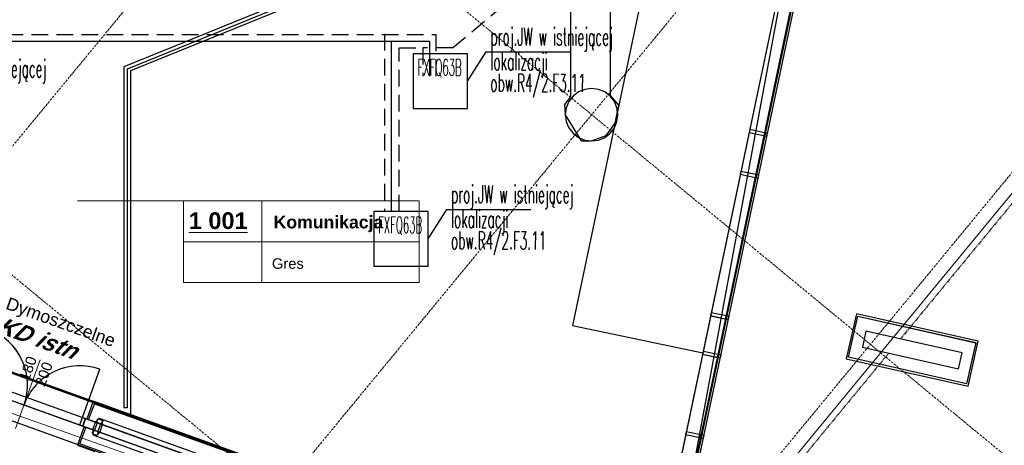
# Model space of a CAD drawing. Header units: millimetres. Extents: x -8642 to 28269, y -6609 to 3701.
# Tile 197 of 256: x 7353 to 8852, y -3266 to -2618. Entities that reach past the tile are written whole.
import ezdxf
from ezdxf.enums import TextEntityAlignment as Align

# ---------------------------------------------------------------- set-up
doc = ezdxf.new("R2010")
doc.units = ezdxf.units.MM
doc.header["$LTSCALE"] = 1000
doc.header["$MEASUREMENT"] = 0
for name, pattern in [('DASHED', [19.05, 12.7, -6.35]), ('rzut 1 pietra$0$ArchiTECH.PC 2. Line Type', [0.0025, 0.0015, -0.001]), ('rzut 1 pietra$0$ArchiTECH.PC 5. Line Type', [0.0053, 0.003, -0.001, 0.0003, -0.001]), ('rzut 1 pietra$0$ArchiTECH.PC Solid Line Type', [0]), ('SUFIT_1 PIETRO$0$ArchiTECH.PC 2. Line Type', [0.0025, 0.0015, -0.001]), ('SUFIT_1 PIETRO$0$ArchiTECH.PC Solid Line Type', [0])]:
    doc.linetypes.add(name, pattern=pattern)
doc.layers.get('0').update_dxf_attribs({"lineweight": 25})
for name, color, linetype, lineweight in [('_Etap_2_klimatyzator_w starej_lokalizacji', 1, 'Continuous', 30), ('_Etap_2_opis', 7, 'Continuous', 30), ('_Etapy_opis', 7, 'Continuous', 18), ('IS_ARCH', 254, 'Continuous', 18), ('IS_FREON_GAZ', 254, 'DASHED', 30), ('IS_HC_FREON_CIECZ', 254, 'Continuous', 30)]:
    doc.layers.add(name, color=color, linetype=linetype, lineweight=lineweight)
for name, color, linetype in [('IS_WK_KAN_SKROPLINY', 254, 'DASHED'), ('SUFIT_1 PIETRO$0$ELEM KONSTRUKCJI - inwent', 254, 'Continuous'), ('SUFIT_1 PIETRO$0$INWENTARYZACJA', 254, 'Continuous'), ('SUFIT_1 PIETRO$0$Kalka 1', 254, 'Continuous'), ('SUFIT_1 PIETRO$0$TYP SUFITÓW_NOWYCH', 254, 'Continuous')]:
    doc.layers.add(name, color=color, linetype=linetype)
doc.styles.add('romans1', font='simplex.shx', dxfattribs={"width": 0.8})
doc.styles.add('rzut 1 pietra$0$ArchiTECHStyle1', font='arial.ttf', dxfattribs={"height": 0.16})
doc.styles.add('rzut 1 pietra$0$ArchiTECHStyle3', font='arialbd.ttf', dxfattribs={"height": 0.192})
doc.styles.add('rzut 1 pietra$0$ArchiTECHStyle4', font='arialbi.ttf', dxfattribs={"oblique": 15, "height": 0.256})

# ---------------------------------------------------------------- blocks, each defined once
blk = doc.blocks.new('jw_FXFQ63B')
blk.add_lwpolyline([(0, 0), (83, 0), (83, 83), (0, 83)], close=True)
at = {"color": 7, "style": 'romans1', "width": 0.45}
blk.add_text('FXFQ63B', height=25, rotation=359.9189, dxfattribs=at).set_placement((6.8, 50))

msp = doc.modelspace()

# ---------------------------------------------------------------- linework, layer by layer
at = {"layer": '_Etap_2_opis'}
for p, q in [((8035.2, -2711.6), (8063.6, -2666.8)), ((8063.6, -2666.8), (8191.5, -2666.8)), ((7975.2, -2951.6), (8003.6, -2906.8)), ((8003.6, -2906.8), (8131.5, -2906.8))]:
    msp.add_line(p, q, dxfattribs=at)
at = {"layer": '_Etapy_opis', "color": 1}
msp.add_lwpolyline([(6460.5, -2841.2), (7540.5, -1472.1), (7540.5, 604.5), (11528.6, 604.5), (11528.6, -459), (8943.7, -3729.7)], close=True, dxfattribs=at)
at = {"layer": '_Etapy_opis', "color": 5}
msp.add_lwpolyline([(3477.8, -3961.2), (3141.9, -3007), (5530.3, -3007), (5741.1, -2653.1), (9611.1, -4017.9), (7982.1, -5987.2), (4191, -5987.2), (4191.2, -3961.2)], close=True, dxfattribs=at)
at = {"layer": 'IS_ARCH', "linetype": 'rzut 1 pietra$0$ArchiTECH.PC 5. Line Type'}
for p, q in [((10526.7, 1052.7), (5662, -4848.8)), ((11029.1, 640.3), (6163.6, -5262.2)), ((11454.1, 291.3), (6873.9, -5265.2)), ((7298.1, -1999.3), (9448.1, -3771.5)), ((6821.1, -2578), (8971.1, -4350.3))]:
    msp.add_line(p, q, dxfattribs=at)
at = {"layer": 'IS_ARCH', "linetype": 'rzut 1 pietra$0$ArchiTECH.PC Solid Line Type'}
for p, q in [((11289.4, 60), (8343.3, -3514.1)), ((8564.6, -2310), (8315.7, -3494.3)), ((8587, -2314.7), (8338.1, -3499)), ((8588.4, -2315), (8339.5, -3499.3)), ((8590.9, -2317.5), (8342.4, -3499.9)), ((8178.1, -2429.2), (7521.7, -2695.8)), ((8324.5, -2466.9), (8194.9, -3083.5)), ((8522.8, -2508.6), (8393.3, -3125.1)), ((7834.5, -2558.5), (7511.7, -2689.6)), ((7836.4, -2563.2), (7516.7, -2693)), ((7838.1, -2567.3), (7521.7, -2695.8)), ((7511.7, -2689.6), (7511.7, -3208.9)), ((7516.7, -2693), (7516.7, -3208.9)), ((7521.7, -2695.8), (7521.7, -3219)), ((7521.7, -2695.8), (7521.7, -3219)), ((8203.9, -2727.9), (8195.7, -2734.2)), ((8213.6, -2723.9), (8203.9, -2727.9)), ((8223.9, -2722.5), (8213.6, -2723.9)), ((8234.3, -2723.9), (8223.9, -2722.5)), ((8243.9, -2727.9), (8234.3, -2723.9)), ((8252.2, -2734.2), (8243.9, -2727.9)), ((8189.3, -2742.5), (8185.3, -2752.2)), ((8195.7, -2734.2), (8189.3, -2742.5)), ((8258.6, -2742.5), (8252.2, -2734.2)), ((8262.6, -2752.2), (8258.6, -2742.5)), ((8185.3, -2752.2), (8183.9, -2762.5)), ((8263.9, -2762.5), (8262.6, -2752.2)), ((8183.9, -2762.5), (8185.3, -2772.9)), ((8185.3, -2772.9), (8189.3, -2782.5)), ((8258.6, -2782.5), (8262.6, -2772.9)), ((8262.6, -2772.9), (8263.9, -2762.5)), ((8189.3, -2782.5), (8195.7, -2790.8)), ((8252.2, -2790.8), (8258.6, -2782.5)), ((8464.8, -2784.8), (8463.8, -2789.7)), ((8464.8, -2784.8), (8487.2, -2789.5)), ((8195.7, -2790.8), (8203.9, -2797.2)), ((8203.9, -2797.2), (8213.6, -2801.2)), ((8213.6, -2801.2), (8223.9, -2802.5)), ((8223.9, -2802.5), (8234.3, -2801.2)), ((8234.3, -2801.2), (8243.9, -2797.2)), ((8243.9, -2797.2), (8252.2, -2790.8)), ((8463.8, -2789.7), (8486.1, -2794.4)), ((8487.2, -2789.5), (8486.1, -2794.4)), ((8488.6, -2789.8), (8487.6, -2794.7)), ((8487.6, -2794.7), (8490.5, -2795.3)), ((8488.6, -2789.8), (8491.5, -2790.4)), ((8491.5, -2790.4), (8490.5, -2795.3)), ((8451.4, -2848.4), (8450.4, -2853.3)), ((8451.4, -2848.4), (8473.8, -2853.1)), ((6523.3, -2860.6), (8343.3, -3514.1)), ((8450.4, -2853.3), (8472.8, -2858)), ((8473.8, -2853.1), (8472.8, -2858)), ((8475.2, -2853.4), (8474.2, -2858.3)), ((8474.2, -2858.3), (8477.1, -2858.9)), ((8475.2, -2853.4), (8478.2, -2854)), ((8478.2, -2854), (8477.1, -2858.9)), ((7602.6, -2894), (7441.1, -2894)), ((7602.6, -2894), (7961.4, -2894)), ((7602.6, -2894), (7602.6, -3017.9)), ((7721.9, -2894), (7721.9, -3017.9)), ((7961.4, -2894), (7961.4, -3017.9)), ((6477.1, -2918.4), (7713.2, -3362.2)), ((7602.6, -2956), (7961.4, -2956)), ((7602.6, -3017.9), (7961.4, -3017.9)), ((8406.2, -3063.7), (8405.2, -3068.6)), ((8405.2, -3068.6), (8427.5, -3073.3)), ((8406.2, -3063.7), (8428.6, -3068.4)), ((8428.6, -3068.4), (8427.5, -3073.3)), ((8430, -3068.7), (8429, -3073.6)), ((8430, -3068.7), (8432.9, -3069.3)), ((8432.9, -3069.3), (8431.9, -3074.2)), ((8627.1, -3065.9), (8611.8, -3134.2)), ((8615.3, -3131.9), (8629.4, -3069.4)), ((8812.5, -3107.5), (8627.1, -3065.9)), ((8629.4, -3069.4), (8808.9, -3109.7)), ((8194.9, -3083.5), (8393.3, -3125.1)), ((8429, -3073.6), (8431.9, -3074.2)), ((8641.7, -3092.2), (8636.2, -3116.6)), ((8788.1, -3125), (8641.7, -3092.2)), ((8636.2, -3116.6), (8782.6, -3149.4)), ((8808.9, -3109.7), (8794.9, -3172.2)), ((8797.2, -3175.8), (8812.5, -3107.5)), ((7271.7, -3129.3), (7521.7, -3219)), ((8393.8, -3122.5), (8392.8, -3127.4)), ((8392.8, -3127.4), (8415.2, -3132)), ((8393.8, -3122.5), (8416.2, -3127.2)), ((8416.2, -3127.2), (8415.2, -3132)), ((8417.7, -3127.5), (8416.6, -3132.4)), ((8416.6, -3132.4), (8419.6, -3133)), ((8417.7, -3127.5), (8420.6, -3128.1)), ((8420.6, -3128.1), (8419.6, -3133)), ((8794.9, -3172.2), (8615.3, -3131.9)), ((8782.6, -3149.4), (8788.1, -3125)), ((7346.9, -3240.3), (7384.4, -3135.8)), ((8611.8, -3134.2), (8797.2, -3175.8)), ((7274.4, -3161.1), (7453.2, -3225.3)), ((7444.5, -3234.9), (7474.9, -3150.2)), ((7270.3, -3172.4), (7449.2, -3236.6)), ((7465.1, -3198.7), (7455.3, -3226.3)), ((7458.1, -3227.3), (7466.9, -3202.6)), ((8313.4, -3503.3), (7465.1, -3198.7)), ((7465.1, -3198.7), (8313.4, -3503.3)), ((7466.9, -3202.6), (8312.4, -3506.1)), ((7466.9, -3202.6), (8312.4, -3506.1)), ((7516.7, -3208.9), (7511.7, -3208.9)), ((7450.9, -3238.3), (7441, -3265.8)), ((7453.2, -3225.3), (7449.2, -3236.6)), ((7449.2, -3236.6), (7450.9, -3231.9)), ((7449.2, -3236.6), (8267.3, -3530.3)), ((7450.9, -3231.9), (7453.2, -3225.3)), ((7453.7, -3239.3), (7450.9, -3238.3)), ((8271.4, -3519.1), (7453.2, -3225.3)), ((7455.3, -3226.3), (7458.1, -3227.3)), ((7460, -3227.7), (7723.7, -3322.4)), ((7468.7, -3229.6), (7463.9, -3243)), ((7471.5, -3230.6), (7466.7, -3244)), ((7468.7, -3229.6), (7470, -3229.7)), ((7471.5, -3225.7), (7470, -3229.7)), ((7471.8, -3225.9), (7470.4, -3229.9)), ((7470.4, -3229.8), (7470.8, -3230)), ((7470.4, -3229.9), (7471.5, -3230.6)), ((7472.2, -3226), (7470.8, -3230)), ((7471.5, -3225.7), (7471.8, -3225.9)), ((7476.6, -3232.5), (7471.8, -3245.9)), ((7472.7, -3225.8), (7478.8, -3227.9)), ((7472.9, -3225.4), (7478.9, -3227.5)), ((7473.9, -3224.7), (7473.5, -3225.6)), ((7473.9, -3224.7), (7728.8, -3316.2)), ((7473.9, -3224.7), (7478.6, -3226.4)), ((7479.4, -3233.5), (7474.6, -3246.9)), ((7476.6, -3232.5), (7477.9, -3232.6)), ((7479, -3228.4), (7477.6, -3232.4)), ((7477.6, -3232.4), (7478, -3232.5)), ((7479.4, -3228.6), (7477.9, -3232.6)), ((7478.6, -3226.4), (7478.2, -3227.3)), ((7479.7, -3228.7), (7478.3, -3232.7)), ((7478.3, -3232.7), (7479.4, -3233.5)), ((7479.4, -3228.6), (7479.7, -3228.7)), ((7444.9, -3264), (7453.7, -3239.3)), ((7456, -3239), (7715.6, -3332.2)), ((7465, -3243.8), (7463.6, -3247.8)), ((7463.6, -3247.8), (7463.9, -3247.9)), ((7463.9, -3243), (7465, -3243.8)), ((7465.4, -3243.9), (7463.9, -3247.9)), ((7465.7, -3244.1), (7464.3, -3248)), ((7464.4, -3248.9), (7470.4, -3251.1)), ((7464.5, -3248.5), (7470.6, -3250.7)), ((7465.1, -3249.2), (7464.7, -3250.1)), ((7464.7, -3250.1), (7719.8, -3341.7)), ((7464.7, -3250.1), (7469.4, -3251.8)), ((7465.4, -3243.9), (7465.7, -3244.1)), ((7465.4, -3243.9), (7466.7, -3244)), ((7465.4, -3243.9), (7465.4, -3243.9)), ((7469.8, -3250.8), (7469.4, -3251.8)), ((7472.5, -3246.5), (7471.1, -3250.5)), ((7472.9, -3246.6), (7471.5, -3250.6)), ((7471.5, -3250.6), (7471.8, -3250.7)), ((7471.8, -3245.9), (7472.9, -3246.6)), ((7473.3, -3246.7), (7471.8, -3250.7)), ((7472.5, -3246.5), (7472.9, -3246.6)), ((7472.9, -3246.6), (7472.9, -3246.6)), ((7473.3, -3246.7), (7474.6, -3246.9)), ((8368.1, -3244.8), (8367.1, -3249.7)), ((8367.1, -3249.7), (8389.5, -3254.4)), ((8368.1, -3244.8), (8390.5, -3249.5)), ((8390.5, -3249.5), (8389.5, -3254.4)), ((8391.9, -3249.8), (8390.9, -3254.7)), ((8391.9, -3249.8), (8394.9, -3250.4)), ((8394.9, -3250.4), (8393.9, -3255.3)), ((7441, -3265.8), (7467.6, -3275.3)), ((7713.4, -3360.4), (7444.9, -3264)), ((8390.9, -3254.7), (8393.9, -3255.3))]:
    msp.add_line(p, q, dxfattribs=at)
at = {"layer": 'IS_ARCH', "linetype": 'rzut 1 pietra$0$ArchiTECH.PC 2. Line Type'}
for p, q in [((9027.4, -2699.8), (8694.3, -3104)), ((8676.4, -3125.6), (8338.1, -3536.1))]:
    msp.add_line(p, q, dxfattribs=at)
at = {"layer": 'IS_ARCH', "linetype": 'rzut 1 pietra$0$ArchiTECH.PC Solid Line Type'}
for centre, start, end in [((7275, -3174.1), 340.2528, 70.2528), ((7444.5, -3234.9), 70.2528, 160.2528)]:
    msp.add_arc(centre, 90, start, end, dxfattribs=at)
at = {"layer": 'IS_FREON_GAZ', "ltscale": 0.002}
for points in [[(7142.6, -2640.7), (7987, -2640.7), (7987, -2703.7)], [(7908.7, -2639.5), (7908.7, -2910.1)]]:
    msp.add_lwpolyline(points, dxfattribs=at)
at = {"layer": 'IS_HC_FREON_CIECZ', "ltscale": 0.002}
for points in [[(7132.6, -2650.7), (7977, -2650.7), (7977, -2703.7)], [(7918.7, -2650.7), (7918.7, -2910.1)]]:
    msp.add_lwpolyline(points, dxfattribs=at)
at = {"layer": 'IS_WK_KAN_SKROPLINY', "lineweight": 30, "ltscale": 0.002}
for points in [[(8012.2, -2660.7), (8257.4, -2456.1)], [(7930.7, -2910.1), (7930.7, -2660.7)], [(7930.7, -2660.7), (7967, -2660.7)], [(8012.2, -2660.7), (7967, -2660.7), (7967, -2703.7)]]:
    msp.add_lwpolyline(points, dxfattribs=at)
at = {"layer": 'SUFIT_1 PIETRO$0$ELEM KONSTRUKCJI - inwent', "linetype": 'SUFIT_1 PIETRO$0$ArchiTECH.PC Solid Line Type'}
for p, q in [((8203.9, -2728), (8195.7, -2734.3)), ((8213.6, -2724), (8203.9, -2728)), ((8223.9, -2722.6), (8213.6, -2724)), ((8234.3, -2724), (8223.9, -2722.6)), ((8243.9, -2728), (8234.3, -2724)), ((8252.2, -2734.3), (8243.9, -2728)), ((8189.3, -2742.6), (8185.3, -2752.3)), ((8195.7, -2734.3), (8189.3, -2742.6)), ((8258.6, -2742.6), (8252.2, -2734.3)), ((8262.6, -2752.3), (8258.6, -2742.6)), ((8185.3, -2752.3), (8183.9, -2762.6)), ((8263.9, -2762.6), (8262.6, -2752.3)), ((8183.9, -2762.6), (8185.3, -2773)), ((8185.3, -2773), (8189.3, -2782.6)), ((8258.6, -2782.6), (8262.6, -2773)), ((8262.6, -2773), (8263.9, -2762.6)), ((8189.3, -2782.6), (8195.7, -2790.9)), ((8252.2, -2790.9), (8258.6, -2782.6)), ((8195.7, -2790.9), (8203.9, -2797.3)), ((8203.9, -2797.3), (8213.6, -2801.3)), ((8213.6, -2801.3), (8223.9, -2802.6)), ((8223.9, -2802.6), (8234.3, -2801.3)), ((8234.3, -2801.3), (8243.9, -2797.3)), ((8243.9, -2797.3), (8252.2, -2790.9))]:
    msp.add_line(p, q, dxfattribs=at)
at = {"layer": 'SUFIT_1 PIETRO$0$INWENTARYZACJA', "linetype": 'SUFIT_1 PIETRO$0$ArchiTECH.PC Solid Line Type'}
for p, q in [((8627.1, -3065.9), (8611.8, -3134.2)), ((8615.3, -3132), (8629.4, -3069.5)), ((8812.5, -3107.5), (8627.1, -3065.9)), ((8629.4, -3069.5), (8808.9, -3109.8)), ((8641.7, -3092.3), (8636.2, -3116.7)), ((8788.1, -3125.1), (8641.7, -3092.3)), ((8636.2, -3116.7), (8782.6, -3149.5)), ((8808.9, -3109.8), (8794.9, -3172.3)), ((8797.2, -3175.8), (8812.5, -3107.5)), ((8794.9, -3172.3), (8615.3, -3132)), ((8782.6, -3149.5), (8788.1, -3125.1)), ((8611.8, -3134.2), (8797.2, -3175.8)), ((7274.4, -3161.2), (7453.2, -3225.4)), ((7444.5, -3235), (7474.9, -3150.3)), ((7270.3, -3172.5), (7449.2, -3236.7)), ((7465.1, -3198.8), (7455.3, -3226.4)), ((7458.1, -3227.4), (7466.9, -3202.7)), ((8313.4, -3503.4), (7465.1, -3198.8)), ((7466.9, -3202.7), (8312.4, -3506.2)), ((7450.9, -3238.3), (7441, -3265.8)), ((7453.2, -3225.4), (7449.2, -3236.7)), ((7449.2, -3236.7), (7450.9, -3232)), ((7449.2, -3236.7), (8267.3, -3530.4)), ((7450.9, -3232), (7453.2, -3225.4)), ((7453.7, -3239.4), (7450.9, -3238.3)), ((8271.4, -3519.1), (7453.2, -3225.4)), ((7455.3, -3226.4), (7458.1, -3227.4)), ((7444.9, -3264), (7453.7, -3239.4)), ((7441, -3265.8), (7467.6, -3275.4)), ((8304.9, -3572.8), (7444.9, -3264))]:
    msp.add_line(p, q, dxfattribs=at)
for centre, start, end in [((7275, -3174.2), 340.2528, 70.2528), ((7444.5, -3235), 70.2528, 160.2528)]:
    msp.add_arc(centre, 90, start, end, dxfattribs=at)
at = {"layer": 'SUFIT_1 PIETRO$0$Kalka 1', "linetype": 'SUFIT_1 PIETRO$0$ArchiTECH.PC Solid Line Type'}
for p, q in [((8564.6, -2310.1), (8315.7, -3494.4)), ((8587, -2314.8), (8338.1, -3499.1)), ((8588.4, -2315.1), (8339.5, -3499.4)), ((8590.9, -2317.6), (8342.4, -3500)), ((8178.1, -2429.3), (7521.7, -2695.9)), ((8324.5, -2467), (8194.9, -3083.5)), ((8522.8, -2508.7), (8393.3, -3125.2)), ((7834.5, -2558.6), (7511.7, -2689.7)), ((7836.4, -2563.2), (7516.7, -2693.1)), ((7838.1, -2567.4), (7521.7, -2695.9)), ((7511.7, -2689.7), (7511.7, -3209)), ((7516.7, -2693.1), (7516.7, -3209)), ((7521.7, -2695.9), (7521.7, -3219.1)), ((7521.7, -2695.9), (7521.7, -3219.1)), ((8464.8, -2784.9), (8463.8, -2789.8)), ((8464.8, -2784.9), (8487.2, -2789.6)), ((8463.8, -2789.8), (8486.1, -2794.5)), ((8487.2, -2789.6), (8486.1, -2794.5)), ((8488.6, -2789.9), (8487.6, -2794.8)), ((8487.6, -2794.8), (8490.5, -2795.4)), ((8488.6, -2789.9), (8491.5, -2790.5)), ((8491.5, -2790.5), (8490.5, -2795.4)), ((8451.4, -2848.5), (8450.4, -2853.4)), ((8451.4, -2848.5), (8473.8, -2853.2)), ((6523.3, -2860.7), (8343.3, -3514.2)), ((8450.4, -2853.4), (8472.8, -2858.1)), ((8473.8, -2853.2), (8472.8, -2858.1)), ((8475.2, -2853.5), (8474.2, -2858.4)), ((8474.2, -2858.4), (8477.1, -2859)), ((8475.2, -2853.5), (8478.2, -2854.1)), ((8478.2, -2854.1), (8477.1, -2859)), ((6477.1, -2918.4), (8295.9, -3571.6)), ((8406.2, -3063.8), (8405.2, -3068.7)), ((8405.2, -3068.7), (8427.5, -3073.4)), ((8406.2, -3063.8), (8428.6, -3068.5)), ((8428.6, -3068.5), (8427.5, -3073.4)), ((8430, -3068.8), (8429, -3073.7)), ((8430, -3068.8), (8432.9, -3069.4)), ((8432.9, -3069.4), (8431.9, -3074.3)), ((8194.9, -3083.5), (8393.3, -3125.2)), ((8429, -3073.7), (8431.9, -3074.3)), ((7271.7, -3129.3), (7521.7, -3219.1)), ((8393.8, -3122.5), (8392.8, -3127.4)), ((8392.8, -3127.4), (8415.2, -3132.1)), ((8393.8, -3122.5), (8416.2, -3127.2)), ((8416.2, -3127.2), (8415.2, -3132.1)), ((8417.7, -3127.5), (8416.6, -3132.4)), ((8416.6, -3132.4), (8419.6, -3133)), ((8417.7, -3127.5), (8420.6, -3128.2)), ((8420.6, -3128.2), (8419.6, -3133)), ((7465.1, -3198.8), (8313.4, -3503.4)), ((7466.9, -3202.7), (8312.4, -3506.2)), ((7516.7, -3209), (7511.7, -3209)), ((7460, -3227.8), (7723.7, -3322.5)), ((7468.7, -3229.7), (7463.9, -3243.1)), ((7471.5, -3230.7), (7466.7, -3244.1)), ((7468.7, -3229.7), (7470, -3229.8)), ((7471.5, -3225.8), (7470, -3229.8)), ((7471.8, -3226), (7470.4, -3230)), ((7470.4, -3229.9), (7470.8, -3230)), ((7470.4, -3230), (7471.5, -3230.7)), ((7472.2, -3226.1), (7470.8, -3230)), ((7471.5, -3225.8), (7471.8, -3226)), ((7476.6, -3232.5), (7471.8, -3245.9)), ((7472.7, -3225.8), (7478.8, -3228)), ((7472.9, -3225.5), (7478.9, -3227.6)), ((7473.9, -3224.8), (7473.5, -3225.7)), ((7473.9, -3224.8), (7478.6, -3226.5)), ((7473.9, -3224.8), (7728.8, -3316.3)), ((7479.4, -3233.6), (7474.6, -3247)), ((7476.6, -3232.5), (7477.9, -3232.7)), ((7479, -3228.5), (7477.6, -3232.5)), ((7477.6, -3232.5), (7478, -3232.6)), ((7479.4, -3228.7), (7477.9, -3232.7)), ((7478.6, -3226.5), (7478.2, -3227.4)), ((7479.7, -3228.8), (7478.3, -3232.8)), ((7478.3, -3232.8), (7479.4, -3233.6)), ((7479.4, -3228.7), (7479.7, -3228.8)), ((7456, -3239.1), (7715.6, -3332.3)), ((7465, -3243.8), (7463.6, -3247.8)), ((7463.6, -3247.8), (7463.9, -3248)), ((7463.9, -3243.1), (7465, -3243.8)), ((7465.4, -3244), (7463.9, -3248)), ((7465.7, -3244.2), (7464.3, -3248.1)), ((7464.4, -3249), (7470.4, -3251.2)), ((7464.5, -3248.6), (7470.6, -3250.8)), ((7465.1, -3249.2), (7464.7, -3250.2)), ((7464.7, -3250.2), (7469.4, -3251.9)), ((7464.7, -3250.2), (7719.8, -3341.8)), ((7465.4, -3244), (7465.4, -3244)), ((7465.4, -3244), (7466.7, -3244.1)), ((7465.4, -3244), (7465.7, -3244.2)), ((7469.8, -3250.9), (7469.4, -3251.9)), ((7472.5, -3246.6), (7471.1, -3250.5)), ((7472.9, -3246.7), (7471.5, -3250.7)), ((7471.5, -3250.7), (7471.8, -3250.8)), ((7471.8, -3245.9), (7472.9, -3246.7)), ((7473.3, -3246.8), (7471.8, -3250.8)), ((7472.5, -3246.6), (7472.9, -3246.7)), ((7472.9, -3246.7), (7472.9, -3246.7)), ((7473.3, -3246.8), (7474.6, -3247)), ((8368.1, -3244.9), (8367.1, -3249.8)), ((8367.1, -3249.8), (8389.5, -3254.4)), ((8368.1, -3244.9), (8390.5, -3249.6)), ((8390.5, -3249.6), (8389.5, -3254.4)), ((8391.9, -3249.9), (8390.9, -3254.8)), ((8391.9, -3249.9), (8394.9, -3250.5)), ((8394.9, -3250.5), (8393.9, -3255.4)), ((8390.9, -3254.8), (8393.9, -3255.4))]:
    msp.add_line(p, q, dxfattribs=at)
at = {"layer": 'SUFIT_1 PIETRO$0$Kalka 1', "linetype": 'SUFIT_1 PIETRO$0$ArchiTECH.PC 2. Line Type'}
for p, q in [((9027.4, -2699.9), (8694.3, -3104.1)), ((8676.4, -3125.7), (8338.1, -3536.2))]:
    msp.add_line(p, q, dxfattribs=at)
at = {"layer": 'SUFIT_1 PIETRO$0$TYP SUFITÓW_NOWYCH', "linetype": 'SUFIT_1 PIETRO$0$ArchiTECH.PC Solid Line Type'}
for p, q in [((8252.9, -2733.2), (8252.9, -2310.1)), ((8562.7, -2309.6), (8338.7, -3515.7)), ((8191.6, -2453.8), (8191.6, -2735.4)), ((8191.6, -2735.4), (8182.9, -2747.2)), ((8265.4, -2748.2), (8252.9, -2733.2)), ((8182.9, -2747.2), (8183.9, -2762.6)), ((8259.7, -2775.3), (8265.4, -2748.2)), ((8183.9, -2762.6), (8208, -2802.4)), ((8246.2, -2794.1), (8259.7, -2775.3)), ((8208, -2802.4), (8223.9, -2802.6)), ((8223.9, -2802.6), (8246.2, -2794.1)), ((8338.7, -3515.7), (6992.1, -3031))]:
    msp.add_line(p, q, dxfattribs=at)

# ---------------------------------------------------------------- block references
at = {"layer": '_Etap_2_klimatyzator_w starej_lokalizacji'}
for p in [(7952.2, -2753.1), (7892.2, -2993.1)]:
    msp.add_blockref('jw_FXFQ63B', p, dxfattribs=at)

# ---------------------------------------------------------------- texts
at = {"layer": '_Etap_2_opis', "style": 'romans1', "width": 0.5}
for s, p in [('proj.JW w istniejącej', (8069.8, -2657.1)), ('lokalizacji', (8069.8, -2694.9)), ('proj.JW w istniejącej', (7207.2, -2705.6)), ('obw.R4/2.F3.11', (8069.8, -2727.5)), ('proj.JW w istniejącej', (8009.8, -2897.1)), ('lokalizacji', (8009.8, -2934.9)), ('obw.R4/2.F3.11', (8009.8, -2967.5))]:
    msp.add_text(s, height=27, rotation=359.9189, dxfattribs=at).set_placement(p)
at = {"layer": 'IS_ARCH'}
for s, height, style, p in [('%%u1 001%%u', 25.6, 'rzut 1 pietra$0$ArchiTECHStyle3', (7610.6, -2944.5)), ('Komunikacja', 19.2, 'rzut 1 pietra$0$ArchiTECHStyle3', (7739.8, -2941.5)), ('Gres', 16, 'rzut 1 pietra$0$ArchiTECHStyle1', (7737.2, -3002.1))]:
    msp.add_text(s, height=height, dxfattribs=dict(at, style=style)).set_placement(p, align=Align.BOTTOM_LEFT)
at = {"layer": 'IS_ARCH', "style": 'rzut 1 pietra$0$ArchiTECHStyle1'}
for s, height, rotation, p in [('Dymoszczelne', 19.2, 340.3, (7328.5, -3063.3)), ('180', 16, 70.3, (7371.5, -3170.9)), ('200', 16, 70.3, (7395.7, -3179.5))]:
    msp.add_text(s, height=height, rotation=rotation, dxfattribs=at).set_placement(p, align=Align.BOTTOM_LEFT)
at = {"layer": 'IS_ARCH', "style": 'rzut 1 pietra$0$ArchiTECHStyle4', "oblique": 15}
msp.add_text('KD istn', height=25.6, rotation=340.3, dxfattribs=at).set_placement((7315, -3101), align=Align.BOTTOM_LEFT)

doc.saveas('drawing.dxf')
